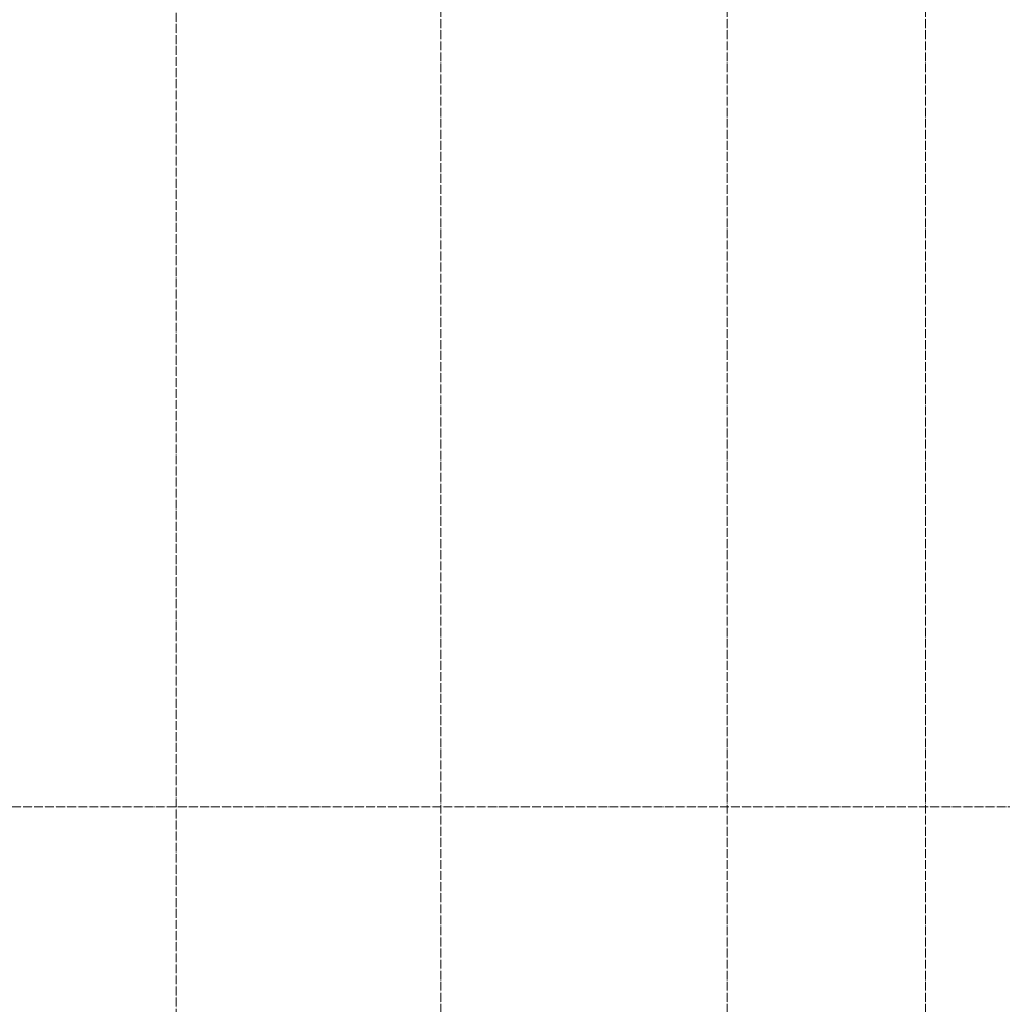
# Model space of a CAD drawing. Header units: millimetres. Extents: x -111 to 116289, y -9307 to 73893.
# Tile 53 of 128: x 76318 to 78547, y 17616 to 19849. Entities that reach past the tile are written whole.
import ezdxf

# ---------------------------------------------------------------- set-up
doc = ezdxf.new("R2010")
doc.units = ezdxf.units.MM
doc.linetypes.add('ADSK_Линия сетки', pattern=[25, 20, -2.5, 0, -2.5])
doc.linetypes.add('ADSK_Линия сетки_2_', pattern=[25, 20, -2.5, 0, -2.5])
doc.layers.add('Оси', color=7, linetype='Continuous', lineweight=9)

# ---------------------------------------------------------------- blocks, each defined once
blk = doc.blocks.new('135_SLK_GD_KR_rvt-1-Оборудование_B2_-11_400__На лист секция 5_-11_400')
at = {"layer": 'Оси', "color": 254, "linetype": 'ADSK_Линия сетки_2_', "true_color": 0xe5e5e5}
blk.add_line((-13002909.7, -9259215.5), (-13002909.7, -9329529.8), dxfattribs=at)
blk = doc.blocks.new('A$Cffbd38bb')
at = {"layer": 'Оси', "color": 253, "linetype": 'ADSK_Линия сетки', "true_color": 0xaaaaaa}
for p, q in [((75467.4, 800), (75467.4, 71114.3)), ((76117.4, 800), (76117.4, 71114.3)), ((76567.4, 800), (76567.4, 71114.3)), ((106567.4, 16979.5), (800, 16979.5))]:
    blk.add_line(p, q, dxfattribs=at)
at = {"lineweight": 5}
blk.add_blockref('135_SLK_GD_KR_rvt-1-Оборудование_B2_-11_400__На лист секция 5_-11_400', (13077777.1, 9330329.8), dxfattribs=at)

msp = doc.modelspace()

# ---------------------------------------------------------------- block references
msp.add_blockref('A$Cffbd38bb', (1805.7, 1084))

doc.saveas('drawing.dxf')
